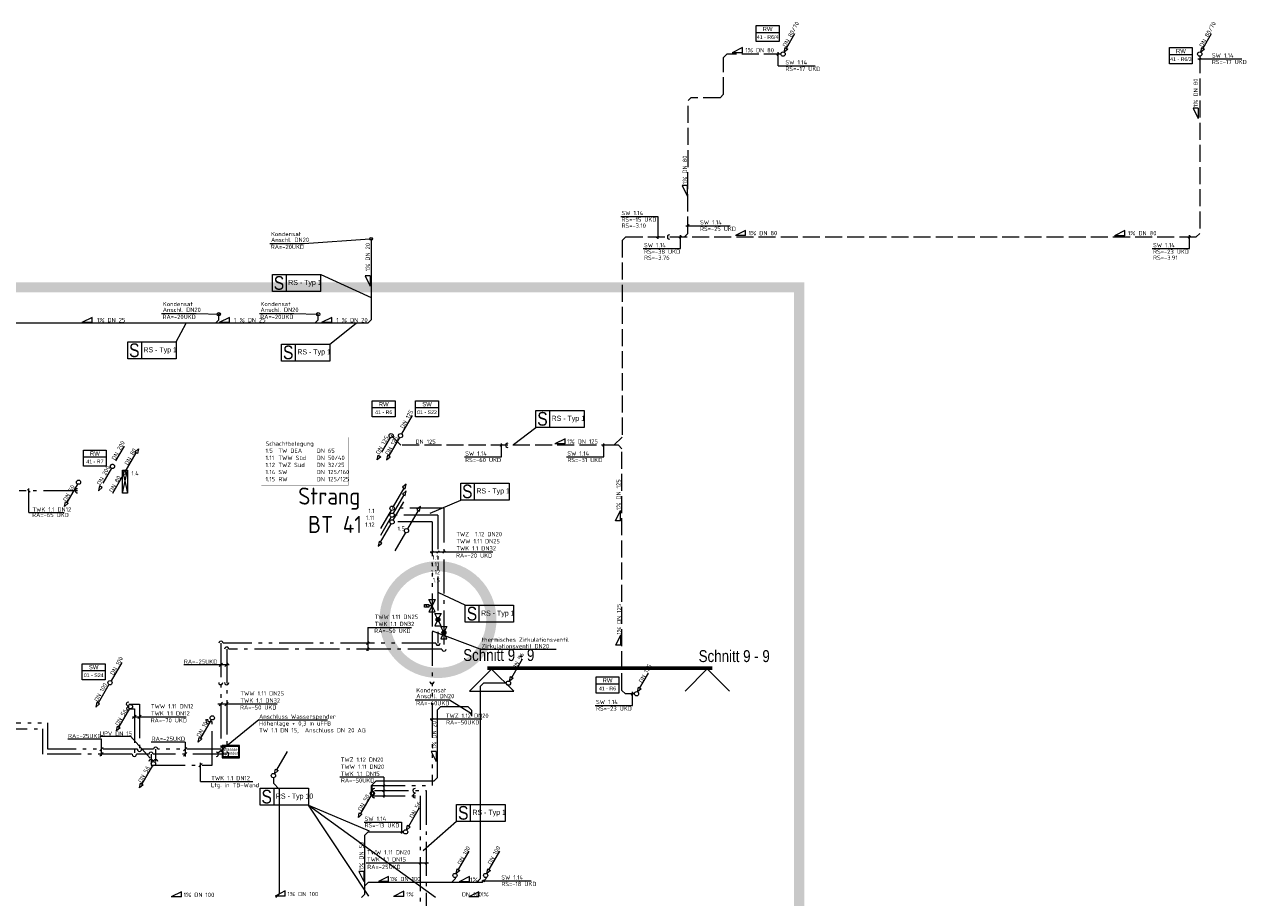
# Model space of a CAD drawing. Header units: metres. Extents: x -5 to 278, y -19 to 180.
# Tile 30 of 59: x 177 to 213, y 26 to 52. Entities that reach past the tile are written whole.
import ezdxf
from ezdxf.enums import TextEntityAlignment as Align

# ---------------------------------------------------------------- set-up
doc = ezdxf.new("R2010")
doc.units = ezdxf.units.M
doc.header["$LTSCALE"] = 0.1
for name, pattern in [('_PGMM_Ge_2Pkt', [16, 10, -2, 0, -2, 0, -2]), ('_PGMM_Ge_3Pkt', [18, 10, -2, 0, -2, 0, -2, 0, -2]), ('_PGMM_Ge_Ku', [6.5, 5, -1.5]), ('_PGMM_Ge_Pkt', [14, 10, -2, 0, -2])]:
    doc.linetypes.add(name, pattern=pattern)
doc.layers.get('0').update_dxf_attribs({"linetype": 'CONTINUOUS', "lineweight": 20})
for name, color, linetype, lineweight in [('A_TWW Bereiter_4', 34, 'CONTINUOUS', 20), ('S_Feuerlöschleitung trocken', 90, '_PGMM_FLT', 20), ('S_Feuerlöschleitung trocken TXT', 52, 'CONTINUOUS', 20), ('S_Kaltwasser', 90, '_PGMM_Ge_Pkt', 20), ('S_Kondensat', 23, 'CONTINUOUS', 20), ('S_Kondensat TXT', 23, 'CONTINUOUS', 20), ('S_Regenwasser', 162, '_PGMM_Ge_Ku', 20), ('S_Regenwasser TXT', 162, 'CONTINUOUS', 20), ('S_Schmutzwasser', 34, 'CONTINUOUS', 20), ('S_Schmutzwasser TXT', 34, 'CONTINUOUS', 20), ('S_Stempel Schott', 125, 'CONTINUOUS', 20), ('S_Symbol Absperrventile', 190, 'CONTINUOUS', 20), ('S_TXT Strang RW', 140, 'CONTINUOUS', 20), ('S_TXT Strang SW', 30, 'CONTINUOUS', 20), ('S_TXT Strangname', 6, 'CONTINUOUS', 20), ('S_TXT_W+K+Z', 125, 'CONTINUOUS', 20), ('S_Warmwasser', 10, '_PGMM_Ge_2Pkt', 20), ('S_Wasserspender', 210, 'CONTINUOUS', 20), ('S_Zirkulation', 21, '_PGMM_Ge_3Pkt', 20)]:
    doc.layers.add(name, color=color, linetype=linetype, lineweight=lineweight)
doc.layers.add('S_Schnittlinien', color=6, linetype='CONTINUOUS', lineweight=20, plot=False)
doc.styles.add('ACS_ISOCT', font='ISOCT')
doc.styles.add('Arial', font='arial.ttf')
doc.styles.add('ARIAL_NARROW', font='ARIALN.TTF')
doc.styles.get("Standard").update_dxf_attribs({"font": 'isocp.shx', "height": 0.001})
doc.styles.add('TGA_E2-02$0$STANDARD', font='isocp3.shx')
doc.linetypes.add('_PGMM_FLT', pattern='A,8,0,["FLT",ACS_ISOCT,S=1,R=0,X=0,Y=-0.5],-3.2', length=11.2)

# ---------------------------------------------------------------- blocks, each defined once
blk = doc.blocks.new('Wasserspender')
at = {"color": 0, "linetype": 'ByBlock'}
for points in [[(0, -0.36), (0.515, -0.36), (0.515, 0), (0, 0)], [(0.031, -0.022), (0.484, -0.022), (0.484, -0.338), (0.031, -0.338)]]:
    blk.add_lwpolyline(points, close=True, dxfattribs=at)
at = {"color": 0, "linetype": 'ByBlock', "insert": (0.038, -0.077), "char_height": 0.085, "attachment_point": 1, "rotation": 360, "line_spacing_factor": 0.78, "style": 'Arial'}
blk.add_mtext('Wasser-\\Pspender', dxfattribs=at)
blk = doc.blocks.new('Feuerlöschschrank')
at = {"color": 0, "linetype": 'ByBlock'}
blk.add_lwpolyline([(0.15, 0), (0, 0), (0, 0.67), (0.15, 0.67)], close=True, dxfattribs=at)
for points in [[(0, 0), (0.15, 0.67)], [(0, 0.67), (0.15, 0)]]:
    blk.add_lwpolyline(points, dxfattribs=at)
blk = doc.blocks.new('Sym_Absperrventile')
at = {"color": 0, "linetype": 'ByBlock', "const_width": 0.1}
blk.add_lwpolyline([(0, -0.522, 1), (0, 0.522, 1), (0, -0.522, -0.209016)], format="xyb", dxfattribs=at)
blk = doc.blocks.new('*U14')
at = {"color": 0, "linetype": 'ByBlock'}
blk.add_line((0, 0), (0, 1.79), dxfattribs=at)
for points in [[(0, 0), (-3.59, 1.79), (-3.59, -1.79), (0, 0)], [(-0.83, 2.45), (-0.83, 4.43), (0.83, 4.43), (0.83, 1.79), (-0.83, 1.79), (-0.83, 2.45), (0.83, 3.77)], [(0, 0), (3.59, 1.79), (3.59, -1.79), (0, 0)]]:
    blk.add_lwpolyline(points, dxfattribs=at)
blk = doc.blocks.new('*U13')
at = {"linetype": 'ByBlock'}
h = blk.add_hatch(color=0, dxfattribs=at)
edge = h.paths.add_edge_path()
edge.add_arc((0, 0), 1.16, 0, 360)
at = {"color": 0, "linetype": 'ByBlock'}
for points in [[(0, 0), (-3.59, 1.79), (-3.59, -1.79), (0, 0)], [(0, 0), (3.59, 1.79), (3.59, -1.79), (0, 0)]]:
    blk.add_lwpolyline(points, dxfattribs=at)
blk.add_circle((0, 0), 1.16, dxfattribs=at)
blk = doc.blocks.new('*U18')
at = {"color": 0, "linetype": 'ByBlock'}
for p, q in [((0.344, 0.595), (0.031, 0.054)), ((0.411, 0.712), (0.305, 0.618)), ((0.305, 0.618), (0.383, 0.573)), ((0.383, 0.573), (0.411, 0.712)), ((-0.031, -0.054), (-0.344, -0.595))]:
    blk.add_line(p, q, dxfattribs=at)
blk.add_circle((0, 0), 0.0625, dxfattribs=at)
blk = doc.blocks.new('*U19')
at = {"color": 0, "linetype": 'ByBlock'}
for p, q in [((0.031, 0.054), (0.344, 0.595)), ((-0.344, -0.595), (-0.031, -0.054)), ((-0.383, -0.573), (-0.411, -0.712)), ((-0.411, -0.712), (-0.305, -0.618)), ((-0.305, -0.618), (-0.383, -0.573))]:
    blk.add_line(p, q, dxfattribs=at)
blk.add_circle((0, 0), 0.0625, dxfattribs=at)
blk = doc.blocks.new('*U26')
at = {"color": 0, "linetype": 'ByBlock'}
blk.add_wipeout([(0, 0), (0.671, 0), (0.671, -0.473), (0, -0.473)], dxfattribs=at)
blk.add_lwpolyline([(0, 0), (0.671, 0), (0.671, -0.473), (0, -0.473)], close=True, dxfattribs=at)
blk.add_lwpolyline([(0, -0.203), (0.671, -0.203)], dxfattribs=at)
blk.add_lwpolyline([(0, -0.203), (0.671, -0.203)], dxfattribs=at)
at = {"color": 0, "linetype": 'ByBlock', "insert": (0.336, -0.102), "char_height": 0.125, "width": 0.20598, "attachment_point": 5, "style": 'ACS_ISOCT'}
blk.add_mtext('{\\fArial|b0|i0|c0|p34;SW}', dxfattribs=at)
at = {"color": 0, "linetype": 'ByBlock', "style": 'Arial'}
blk.add_attdef('STRANG_NR.', text='', height=0.11, dxfattribs=at).set_placement((0.336, -0.338), align=Align.MIDDLE_CENTER)
blk = doc.blocks.new('*U27')
at = {"color": 0, "linetype": 'ByBlock'}
blk.add_wipeout([(0, 0), (0.671, 0), (0.671, -0.473), (0, -0.473)], dxfattribs=at)
blk.add_lwpolyline([(0, 0), (0.671, 0), (0.671, -0.473), (0, -0.473)], close=True, dxfattribs=at)
blk.add_lwpolyline([(0, -0.203), (0.671, -0.203)], dxfattribs=at)
blk.add_lwpolyline([(0, -0.203), (0.671, -0.203)], dxfattribs=at)
at = {"color": 0, "linetype": 'ByBlock', "insert": (0.336, -0.102), "char_height": 0.125, "width": 0.20598, "attachment_point": 5, "style": 'ACS_ISOCT'}
blk.add_mtext('{\\fArial|b0|i0|c0|p34;RW}', dxfattribs=at)
at = {"color": 0, "linetype": 'ByBlock', "style": 'Arial'}
blk.add_attdef('STRANG_NR.', text='', height=0.11, dxfattribs=at).set_placement((0.336, -0.338), align=Align.MIDDLE_CENTER)

msp = doc.modelspace()

# ---------------------------------------------------------------- linework, layer by layer
at = {"layer": 'S_Feuerlöschleitung trocken', "linetype": 'Continuous', "ltscale": 2}
for p, q in [((180.355, 39.269), (180.461, 39.364)), ((180.461, 39.364), (180.433, 39.224)), ((180.433, 39.224), (180.355, 39.269))]:
    msp.add_line(p, q, dxfattribs=at)
at = {"layer": 'S_Feuerlöschleitung trocken', "linetype": '_PGMM_FLT', "ltscale": 2}
for p, q in [((180.072, 38.69), (180.394, 39.247)), ((179.705, 38.059), (180.026, 38.614))]:
    msp.add_line(p, q, dxfattribs=at)
at = {"layer": 'S_Feuerlöschleitung trocken', "linetype": 'Continuous'}
msp.add_circle((180.05, 38.651), 0.0445, dxfattribs=at)
at = {"layer": 'S_Kaltwasser'}
for p, q in [((178.669, 38.131), (176.957, 38.131)), ((189.425, 37.619), (187.903, 37.619)), ((189.425, 37.619), (189.425, 33.486)), ((183.052, 33.486), (183.052, 30.462)), ((189.362, 33.486), (183.115, 33.486)), ((180.175, 31.739), (180.341, 31.739)), ((180.341, 31.739), (180.341, 30.4)), ((156.695, 31.145), (177.65, 31.145)), ((177.65, 30.4), (177.65, 31.145)), ((182.622, 31.354), (182.508, 31.354)), ((182.622, 30.081), (182.622, 31.354)), ((180.278, 30.4), (177.65, 30.4)), ((180.767, 30.4), (180.403, 30.4)), ((180.829, 30.4), (180.829, 30.081)), ((180.829, 30.081), (182.622, 30.081)), ((183.052, 30.4), (180.892, 30.4)), ((187.386, 29.335), (188.9, 29.335)), ((188.9, 29.335), (188.9, 24.225))]:
    msp.add_line(p, q, dxfattribs=at)
at = {"layer": 'S_Kaltwasser', "linetype": 'Continuous'}
for centre, major_axis in [((178.669, 38.131), (-0.0625, 0)), ((183.052, 33.486), (0, 0.0625)), ((189.425, 33.486), (0, -0.0625)), ((183.052, 32.504), (0, -0.0625)), ((182.508, 31.354), (-0.0625, 0)), ((180.829, 30.4), (0, 0.0625)), ((182.75, 30.4), (0.0625, 0)), ((183.052, 30.4), (0.0625, 0)), ((180.341, 30.4), (0, -0.0625)), ((180.829, 30.187), (0, 0.0625)), ((187.386, 29.335), (-0.0625, 0)), ((188.578, 29.335), (-0.0625, 0))]:
    msp.add_ellipse(centre, major_axis=major_axis, ratio=1, start_param=4.708766, end_param=7.866194, dxfattribs=at)
at = {"layer": 'S_Kaltwasser', "linetype": 'Continuous', "extrusion": (0, 0, -1)}
msp.add_ellipse((180.182, 31.739), major_axis=(0.0442, 0.0442), ratio=1, start_param=2.352572, end_param=5.509999, dxfattribs=at)
at = {"layer": 'S_Kondensat'}
for p, q in [((187.291, 45.527), (187.291, 43.148, -0.193)), ((182.817, 43.148), (182.817, 43.312)), ((185.735, 43.149, -0.119), (185.735, 43.312)), ((187.191, 43.048, -0.193), (176.823, 43.048, -0.002)), ((182.717, 43.048), (182.817, 43.148)), ((185.635, 43.049, -0.119), (185.735, 43.149, -0.119)), ((187.191, 43.048, -0.193), (187.291, 43.148, -0.193)), ((189.327, 31.797), (189.227, 31.697)), ((189.227, 31.697), (189.227, 29.709)), ((190.138, 31.797), (189.327, 31.797)), ((190.138, 31.797), (190.238, 31.697)), ((190.238, 31.697), (190.238, 31.523)), ((189.127, 29.609), (189.227, 29.709)), ((187.423, 29.609), (187.323, 29.509)), ((187.323, 29.322), (187.323, 29.509)), ((189.127, 29.609), (187.423, 29.609))]:
    msp.add_line(p, q, dxfattribs=at)
for centre, radius in [((187.291, 45.527), 0.04), ((182.817, 43.312), 0.05), ((185.735, 43.312), 0.05)]:
    msp.add_circle(centre, radius, dxfattribs=at)
at = {"layer": 'S_Kondensat TXT'}
for p, q in [((185.327, 45.388), (187.251, 45.527)), ((184.318, 45.388), (185.327, 45.388)), ((187.263, 44.436), (187.113, 44.436)), ((187.113, 44.436), (187.263, 44.136)), ((187.263, 44.436), (187.263, 44.136)), ((181.141, 43.335), (182.15, 43.335)), ((182.15, 43.335), (182.867, 43.312)), ((184.009, 43.335), (185.018, 43.335)), ((185.018, 43.335), (185.735, 43.312)), ((179.103, 43.218, -0.038), (178.803, 43.068, -0.038)), ((179.103, 43.068, -0.038), (178.803, 43.068, -0.038)), ((179.103, 43.068, -0.038), (179.103, 43.218, -0.038)), ((183.13, 43.218, -0.117), (182.83, 43.068, -0.117)), ((183.13, 43.068, -0.117), (182.83, 43.068, -0.117)), ((183.13, 43.068, -0.117), (183.13, 43.218, -0.117)), ((186.131, 43.218, -0.168), (185.831, 43.068, -0.168)), ((186.131, 43.068, -0.168), (185.831, 43.068, -0.168)), ((186.131, 43.068, -0.168), (186.131, 43.218, -0.168)), ((188.58, 32), (189.589, 32)), ((189.589, 32), (190.238, 31.597)), ((189.197, 30.487), (189.047, 30.487)), ((189.047, 30.487), (189.197, 30.187)), ((189.197, 30.487), (189.197, 30.187))]:
    msp.add_line(p, q, dxfattribs=at)
at = {"layer": 'S_Regenwasser'}
for p, q in [((199.476, 51.116), (199.789, 51.657)), ((211.704, 51.116), (212.016, 51.657)), ((197.629, 50.845), (197.729, 50.945)), ((197.629, 49.766), (197.629, 50.845)), ((199.315, 50.945), (197.729, 50.945)), ((199.409, 50.999), (199.437, 51.139)), ((199.515, 51.094), (199.409, 50.999)), ((199.437, 51.139), (199.515, 51.094)), ((211.605, 50.882), (211.605, 45.685)), ((211.636, 50.999), (211.665, 51.139)), ((211.743, 51.094), (211.636, 50.999)), ((211.665, 51.139), (211.743, 51.094)), ((197.629, 49.766), (197.529, 49.666)), ((196.585, 45.681), (196.589, 49.581)), ((196.674, 49.666), (196.589, 49.581)), ((197.529, 49.666), (196.674, 49.666)), ((194.758, 45.581), (194.657, 45.479)), ((194.657, 45.479), (194.657, 39.71)), ((194.758, 45.581), (211.501, 45.581)), ((196.585, 45.681), (196.485, 45.581)), ((211.605, 45.685), (211.501, 45.581)), ((187.875, 39.75), (188.158, 39.467)), ((180.041, 39.443), (179.728, 38.902)), ((187.845, 39.696), (187.533, 39.155)), ((194.55, 39.467), (188.158, 39.467)), ((194.414, 39.467), (194.657, 39.71)), ((194.55, 39.467), (194.65, 39.367)), ((194.65, 32.277), (194.65, 39.367)), ((187.465, 39.038), (187.494, 39.177)), ((187.572, 39.132), (187.465, 39.038)), ((187.494, 39.177), (187.572, 39.132)), ((179.666, 38.794), (179.353, 38.252)), ((179.314, 38.275), (179.286, 38.136)), ((179.286, 38.136), (179.392, 38.23)), ((179.392, 38.23), (179.314, 38.275)), ((195.174, 32.348), (195.487, 32.889)), ((194.65, 32.277), (194.75, 32.177)), ((195.107, 32.231), (195.136, 32.37)), ((195.213, 32.325), (195.107, 32.231)), ((195.136, 32.37), (195.213, 32.325)), ((195.013, 32.177), (194.75, 32.177))]:
    msp.add_line(p, q, dxfattribs=at)
msp.add_circle((179.697, 38.848), 0.0625, dxfattribs=at)
at = {"layer": 'S_Regenwasser', "linetype": 'Continuous'}
for centre, major_axis, start_param, end_param in [((199.378, 50.945), (0, 0.0625), -1.570796, 4.712389), ((211.605, 50.945), (0, 0.0625), -1.570796, 4.712389), ((196.044, 45.581), (-0.0625, 0), 4.708766, 7.866194), ((187.876, 39.75), (0, 0.0625), -1.570796, 4.712389), ((191.297, 39.467), (-0.0625, 0), 4.708766, 7.866194), ((195.076, 32.177), (0, 0.0625), -1.570796, 4.712389)]:
    msp.add_ellipse(centre, major_axis=major_axis, ratio=1, start_param=start_param, end_param=end_param, dxfattribs=at)
at = {"layer": 'S_Regenwasser TXT'}
for p, q in [((198.182, 51.137), (197.882, 50.987)), ((198.182, 50.987), (197.882, 50.987)), ((198.182, 50.987), (198.182, 51.137)), ((199.198, 50.913), (199.26, 50.975)), ((199.23, 50.605), (199.23, 50.999)), ((211.574, 50.775), (211.636, 50.837)), ((199.23, 50.605), (200.318, 50.605)), ((211.546, 50.806), (212.84, 50.806)), ((211.559, 49.356), (211.409, 49.356)), ((211.409, 49.356), (211.559, 49.056)), ((211.559, 49.356), (211.559, 49.056)), ((196.567, 47.088), (196.417, 47.088)), ((196.417, 47.088), (196.567, 46.788)), ((196.567, 47.088), (196.567, 46.788)), ((194.613, 46.185), (195.701, 46.185)), ((195.701, 46.185), (195.701, 45.529)), ((196.527, 45.91), (197.821, 45.91)), ((196.554, 45.879), (196.617, 45.942)), ((195.67, 45.549), (195.733, 45.612)), ((196.331, 45.549), (196.394, 45.612)), ((196.363, 45.241), (196.363, 45.635)), ((198.278, 45.769), (197.978, 45.619)), ((198.278, 45.619), (197.978, 45.619)), ((198.278, 45.619), (198.278, 45.769)), ((209.407, 45.768), (209.107, 45.618)), ((209.407, 45.618), (209.107, 45.618)), ((209.407, 45.618), (209.407, 45.768)), ((211.269, 45.549), (211.331, 45.612)), ((211.301, 45.241), (211.301, 45.635)), ((195.275, 45.241), (196.363, 45.241)), ((210.212, 45.241), (211.301, 45.241)), ((191.082, 39.436), (191.145, 39.498)), ((191.114, 39.128), (191.114, 39.522)), ((192.979, 39.657), (192.679, 39.507)), ((192.979, 39.507), (192.679, 39.507)), ((192.979, 39.507), (192.979, 39.657)), ((194.084, 39.436), (194.146, 39.498)), ((194.114, 39.128), (194.114, 39.522)), ((190.026, 39.128), (191.114, 39.128)), ((193.025, 39.128), (194.114, 39.128)), ((194.455, 37.253), (194.605, 37.553)), ((194.605, 37.253), (194.455, 37.253)), ((194.605, 37.253), (194.605, 37.553)), ((194.468, 33.602), (194.618, 33.902)), ((194.618, 33.602), (194.618, 33.902)), ((194.618, 33.602), (194.468, 33.602)), ((194.923, 32.145), (194.985, 32.207)), ((194.955, 31.837), (194.955, 32.231)), ((193.866, 31.837), (194.955, 31.837))]:
    msp.add_line(p, q, dxfattribs=at)
at = {"layer": 'S_Schmutzwasser'}
for p, q in [((188.493, 40.345), (188.181, 39.804)), ((188.118, 39.696), (187.806, 39.155)), ((187.767, 39.177), (187.738, 39.038)), ((187.738, 39.038), (187.845, 39.132)), ((187.845, 39.132), (187.767, 39.177)), ((178.669, 38.331), (178.357, 37.79)), ((178.29, 37.673), (178.318, 37.812)), ((178.396, 37.767), (178.29, 37.673)), ((178.318, 37.812), (178.396, 37.767)), ((179.969, 33.095), (179.656, 32.554)), ((191.416, 32.659), (191.729, 33.2)), ((191.349, 32.542), (191.377, 32.681)), ((191.455, 32.636), (191.349, 32.542)), ((191.377, 32.681), (191.455, 32.636)), ((179.594, 32.446), (179.281, 31.905)), ((190.488, 32.388), (190.588, 32.488)), ((190.488, 32.388), (190.488, 26.743)), ((191.255, 32.488), (190.588, 32.488)), ((179.242, 31.927), (179.214, 31.788)), ((179.214, 31.788), (179.32, 31.882)), ((179.32, 31.882), (179.242, 31.927)), ((180.194, 31.746), (179.881, 31.205)), ((179.814, 31.088), (179.842, 31.227)), ((179.92, 31.182), (179.814, 31.088)), ((179.842, 31.227), (179.92, 31.182)), ((182.594, 31.416), (182.281, 30.875)), ((182.214, 30.758), (182.242, 30.897)), ((182.32, 30.852), (182.214, 30.758)), ((182.242, 30.897), (182.32, 30.852)), ((184.521, 29.946), (184.833, 30.487)), ((180.869, 30.071), (180.556, 29.53)), ((184.421, 29.713), (184.421, 29.55)), ((184.453, 29.829), (184.482, 29.969)), ((184.56, 29.924), (184.453, 29.829)), ((184.482, 29.969), (184.56, 29.924)), ((180.489, 29.413), (180.517, 29.552)), ((180.595, 29.507), (180.489, 29.413)), ((180.517, 29.552), (180.595, 29.507)), ((184.421, 29.55), (184.59, 29.381)), ((184.59, 29.381), (184.59, 26.297)), ((187.292, 29.206), (186.98, 28.665)), ((186.913, 28.548), (186.941, 28.687)), ((187.019, 28.642), (186.913, 28.548)), ((186.941, 28.687), (187.019, 28.642)), ((188.399, 28.296), (188.711, 28.837)), ((188.331, 28.179), (188.36, 28.319)), ((188.438, 28.274), (188.331, 28.179)), ((188.36, 28.319), (188.438, 28.274)), ((187.106, 28.025), (187.206, 28.125)), ((187.106, 26.295), (187.106, 28.025)), ((187.206, 28.125), (188.238, 28.125)), ((189.849, 27.016), (190.161, 27.557)), ((190.749, 27.016), (191.061, 27.557)), ((189.781, 26.899), (189.81, 27.039)), ((189.888, 26.994), (189.781, 26.899)), ((189.81, 27.039), (189.888, 26.994)), ((190.681, 26.899), (190.71, 27.039)), ((190.788, 26.994), (190.681, 26.899)), ((190.71, 27.039), (190.788, 26.994)), ((187.106, 26.543), (187.206, 26.643)), ((190.55, 26.643), (187.206, 26.643)), ((189.65, 26.643), (189.75, 26.743)), ((189.75, 26.782), (189.75, 26.743)), ((190.388, 26.643), (190.488, 26.743)), ((190.55, 26.643), (190.65, 26.743)), ((190.65, 26.782), (190.65, 26.743)), ((184.49, 26.197), (184.59, 26.297)), ((187.006, 26.195), (187.106, 26.295))]:
    msp.add_line(p, q, dxfattribs=at)
at = {"layer": 'S_Schmutzwasser', "linetype": 'Continuous'}
for centre in [(188.15, 39.75), (178.701, 38.385), (179.625, 32.5), (191.318, 32.488), (180.225, 31.8), (182.625, 31.47), (180.9, 30.125), (184.422, 29.775), (187.324, 29.26), (188.3, 28.125), (189.75, 26.845), (190.65, 26.845)]:
    msp.add_ellipse(centre, major_axis=(0, 0.0625), ratio=1, start_param=-1.570796, end_param=4.712389, dxfattribs=at)
at = {"layer": 'S_Schmutzwasser TXT'}
for p, q in [((187.079, 28.412, 0.015), (188.179, 28.412, 0.015)), ((188.179, 28.412, 0.015), (188.179, 28.081, 0.015)), ((188.147, 28.094, 0.015), (188.21, 28.156, 0.015)), ((187.077, 26.965), (186.927, 26.965)), ((186.927, 26.965), (187.077, 26.665)), ((187.077, 26.965), (187.077, 26.665)), ((187.8, 26.819), (187.5, 26.669)), ((187.8, 26.669), (187.5, 26.669)), ((187.8, 26.669), (187.8, 26.819)), ((190.173, 26.811), (189.873, 26.661)), ((190.173, 26.661), (189.873, 26.661)), ((190.173, 26.661), (190.173, 26.811)), ((190.535, 26.69, 0.015), (191.986, 26.69, 0.015)), ((190.628, 26.658), (190.566, 26.72)), ((181.723, 26.367), (181.423, 26.217)), ((181.723, 26.217), (181.423, 26.217)), ((181.723, 26.217), (181.723, 26.367)), ((184.77, 26.391), (184.47, 26.241)), ((184.77, 26.241), (184.47, 26.241)), ((184.77, 26.241), (184.77, 26.391)), ((188.248, 26.381), (187.948, 26.231)), ((188.248, 26.231), (187.948, 26.231)), ((188.248, 26.231), (188.248, 26.381)), ((190.451, 26.367), (190.151, 26.217)), ((190.451, 26.217), (190.151, 26.217)), ((190.451, 26.217), (190.451, 26.367))]:
    msp.add_line(p, q, dxfattribs=at)
at = {"layer": 'S_Schnittlinien'}
for p, q in [((190.825, 32.901), (190.174, 32.255)), ((190.825, 32.901), (191.476, 32.255)), ((197.15, 32.904), (196.499, 32.257)), ((197.15, 32.904), (197.8, 32.257)), ((190.174, 32.255), (191.476, 32.255))]:
    msp.add_line(p, q, dxfattribs=at)
at = {"layer": 'S_Schnittlinien', "const_width": 0.1}
msp.add_lwpolyline([(190.699, 32.929), (197.3, 32.929)], dxfattribs=at)
at = {"layer": 'S_Schnittlinien'}
for points in [[(190.825, 32.901), (190.174, 32.255), (191.476, 32.255), (190.825, 32.901)], [(197.15, 32.904), (196.499, 32.257), (197.8, 32.257), (197.15, 32.904)]]:
    msp.add_solid(points, dxfattribs=at)
at = {"layer": 'S_Stempel Schott'}
for p, q in [((184.391, 44.476), (185.811, 44.476)), ((184.391, 43.976), (184.391, 44.476)), ((184.791, 44.476), (184.791, 43.976)), ((185.811, 44.476), (187.291, 43.8)), ((185.811, 43.976), (185.811, 44.476)), ((185.811, 43.976), (184.391, 43.976)), ((181.565, 42.501), (181.865, 43.048, -0.095)), ((186.081, 42.439), (186.85, 43.048, -0.187)), ((180.145, 42.501), (181.565, 42.501)), ((180.145, 42.001), (180.145, 42.501)), ((180.545, 42.501), (180.545, 42.001)), ((181.565, 42.501), (181.565, 42.001)), ((184.661, 42.439), (186.081, 42.439)), ((184.661, 41.939), (184.661, 42.439)), ((185.061, 42.439), (185.061, 41.939)), ((186.081, 42.439), (186.081, 41.939)), ((181.565, 42.001), (180.145, 42.001)), ((186.081, 41.939), (184.661, 41.939)), ((192.522, 40.49), (192.522, 39.99)), ((191.464, 39.495), (192.122, 39.99)), ((190.316, 38.361), (190.316, 37.861)), ((189.025, 37.478), (189.916, 37.861)), ((190.052, 34.773), (189.275, 35.14)), ((190.452, 34.773), (190.452, 34.273)), ((184.429, 29.404), (184.429, 28.904)), ((185.449, 28.906), (187.232, 28.156)), ((185.449, 28.904), (189.178, 26.213)), ((187.225, 26.235), (185.449, 28.904)), ((189.798, 28.929), (191.218, 28.929)), ((189.798, 28.429), (189.798, 28.929)), ((190.198, 28.929), (190.198, 28.429)), ((191.218, 28.929), (191.218, 28.429)), ((189.798, 28.429), (188.82, 27.571)), ((191.218, 28.429), (189.798, 28.429))]:
    msp.add_line(p, q, dxfattribs=at)
for points in [[(192.122, 40.49), (193.541, 40.49), (193.541, 39.99), (192.122, 39.99)], [(189.916, 38.361), (191.335, 38.361), (191.335, 37.861), (189.916, 37.861)], [(190.052, 34.773), (191.471, 34.773), (191.471, 34.273), (190.052, 34.273)], [(184.029, 29.404), (185.449, 29.404), (185.449, 28.904), (184.029, 28.904)]]:
    msp.add_lwpolyline(points, close=True, dxfattribs=at)
at = {"layer": 'S_TXT_W+K+Z'}
for p, q in [((177.286, 38.091), (177.207, 38.171)), ((177.247, 37.5), (177.247, 38.195)), ((177.247, 37.5), (178.281, 37.5)), ((189.024, 36.337), (190.86, 36.337)), ((189.038, 36.302), (189.107, 36.371)), ((189.214, 36.302), (189.284, 36.371)), ((189.389, 36.303), (189.459, 36.373)), ((187.19, 34.124), (188.472, 34.124)), ((187.19, 34.124), (187.19, 33.433)), ((190.488, 33.482), (189.088, 34.012)), ((187.15, 33.621), (187.23, 33.7)), ((187.15, 33.446), (187.23, 33.525)), ((190.488, 33.482), (192.72, 33.482)), ((183.125, 33.027), (181.792, 33.027)), ((182.827, 32.976), (182.928, 33.077)), ((182.994, 32.976), (183.095, 33.077)), ((182.785, 31.878), (184.534, 31.878)), ((182.827, 31.827), (182.928, 31.928)), ((182.994, 31.827), (183.095, 31.928)), ((180.285, 31.499), (181.864, 31.499)), ((180.29, 31.45), (180.391, 31.551)), ((180.44, 31.45), (180.541, 31.551)), ((183.996, 31.415), (182.781, 30.42)), ((183.996, 31.415), (186.005, 31.415)), ((190.533, 31.432), (189.02, 31.432)), ((189.044, 31.4), (189.106, 31.462)), ((179.376, 30.847), (178.383, 30.847)), ((179.33, 30.931), (180.225, 30.931)), ((179.376, 30.351), (179.376, 30.847)), ((180.225, 30.931), (180.803, 30.283)), ((179.325, 30.499), (179.426, 30.6)), ((179.325, 30.349), (179.426, 30.45)), ((181.829, 30.761), (180.836, 30.761)), ((181.778, 30.499), (181.879, 30.6)), ((181.778, 30.349), (181.879, 30.45)), ((181.829, 30.761), (181.829, 30.336)), ((182.23, 30.031), (182.331, 30.132)), ((182.28, 29.598), (182.28, 30.154)), ((187.66, 29.727), (186.371, 29.727)), ((187.66, 29.727), (187.66, 29.135)), ((182.28, 29.598), (183.813, 29.598)), ((187.629, 29.454), (187.691, 29.516)), ((187.629, 29.304), (187.691, 29.366)), ((187.629, 29.154), (187.691, 29.216)), ((188.968, 27.21), (187.141, 27.21)), ((188.694, 27.178), (188.756, 27.24)), ((188.87, 27.178), (188.932, 27.24))]:
    msp.add_line(p, q, dxfattribs=at)
at = {"layer": 'S_Warmwasser'}
for p, q in [((189.25, 37.418), (187.903, 37.418)), ((189.25, 37.418), (189.25, 34.148)), ((182.877, 33.661), (182.877, 30.612)), ((189.187, 33.661), (182.946, 33.66)), ((180.175, 31.876), (180.491, 31.876)), ((180.491, 31.876), (180.491, 30.55)), ((165.212, 31.32), (177.8, 31.32)), ((177.8, 30.55), (177.8, 31.32)), ((180.428, 30.55), (177.8, 30.55)), ((180.904, 30.55), (180.553, 30.55)), ((180.966, 30.187), (180.966, 30.55)), ((182.877, 30.55), (181.029, 30.55)), ((187.286, 29.185), (188.725, 29.185)), ((188.725, 29.185), (188.725, 24.362))]:
    msp.add_line(p, q, dxfattribs=at)
at = {"layer": 'S_Warmwasser', "linetype": 'Continuous'}
msp.add_line((189.25, 33.998), (189.25, 33.661), dxfattribs=at)
for centre, major_axis in [((182.884, 33.661), (0, 0.0625)), ((189.25, 33.661), (0, -0.0625)), ((182.877, 32.504), (0, -0.0625)), ((180.491, 30.55), (0, -0.0625)), ((180.966, 30.55), (0, 0.0625)), ((182.877, 30.55), (0.0625, 0)), ((180.966, 30.187), (0, 0.0625)), ((187.386, 29.185), (-0.0625, 0)), ((188.578, 29.185), (-0.0625, 0))]:
    msp.add_ellipse(centre, major_axis=major_axis, ratio=1, start_param=4.708766, end_param=7.866194, dxfattribs=at)
at = {"layer": 'S_Warmwasser', "linetype": 'Continuous', "extrusion": (0, 0, -1)}
msp.add_ellipse((180.174, 31.876), major_axis=(0.0442, 0.0442), ratio=1, start_param=2.352572, end_param=5.509999, dxfattribs=at)
at = {"layer": 'S_Zirkulation'}
for p, q in [((189.075, 37.218), (187.903, 37.218)), ((189.075, 37.218), (189.075, 34.148)), ((189.075, 33.998), (189.075, 29.485)), ((187.286, 29.485), (189.075, 29.485)), ((187.286, 29.485), (187.286, 29.185))]:
    msp.add_line(p, q, dxfattribs=at)
at = {"layer": 'S_Zirkulation', "linetype": 'Continuous'}
msp.add_ellipse((189.075, 32.534), major_axis=(0, -0.0625), ratio=1, start_param=4.708766, end_param=7.866194, dxfattribs=at)

# ---------------------------------------------------------------- block references
at = {"layer": 'S_Feuerlöschleitung trocken', "linetype": 'Continuous'}
msp.add_blockref('Feuerlöschschrank', (179.99, 38.066), dxfattribs=at)
at = {"layer": 'S_Kaltwasser', "linetype": 'Continuous', "ltscale": 10}
for p in [(187.903, 37.619), (188.326, 36.963)]:
    msp.add_blockref('*U18', p, dxfattribs=at)
at = {"layer": 'S_Kaltwasser', "linetype": 'Continuous', "xscale": 0.0500000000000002, "yscale": 0.0500000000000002, "zscale": 0.0500000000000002, "rotation": 90}
msp.add_blockref('*U13', (189.425, 33.97), dxfattribs=at)
at = {"layer": 'S_Symbol Absperrventile', "xscale": 3, "yscale": 3, "zscale": 3}
msp.add_blockref('Sym_Absperrventile', (189.25, 34.354), dxfattribs=at)
at = {"layer": 'S_Warmwasser', "linetype": 'Continuous', "ltscale": 10}
msp.add_blockref('*U18', (187.903, 37.418), dxfattribs=at)
at = {"layer": 'S_Warmwasser', "linetype": 'Continuous', "xscale": 0.0500000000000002, "yscale": 0.0500000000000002, "zscale": 0.0500000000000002, "rotation": 90}
msp.add_blockref('*U13', (189.25, 34.354), dxfattribs=at)
at = {"layer": 'S_Wasserspender'}
msp.add_blockref('Wasserspender', (182.915, 30.661), dxfattribs=at)
at = {"layer": 'S_Zirkulation', "linetype": 'Continuous', "ltscale": 10}
msp.add_blockref('*U19', (187.903, 37.218), dxfattribs=at)
at = {"layer": 'S_Zirkulation', "linetype": 'Continuous', "xscale": 0.05000000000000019, "yscale": 0.05000000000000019, "zscale": 0.05000000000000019, "rotation": 90}
msp.add_blockref('*U14', (189.075, 34.759), dxfattribs=at)

# ---------------------------------------------------------------- texts
at = {"layer": 'S_Feuerlöschleitung trocken TXT', "lineweight": 30}
for p in [(180.152, 38.873), (179.701, 38.07)]:
    msp.add_text('DN 80', height=0.125, rotation=61.3658, dxfattribs=at).set_placement(p)
at = {"layer": 'S_Feuerlöschleitung trocken TXT'}
msp.add_text('1.4', height=0.125, dxfattribs=at).set_placement((180.468, 38.583), align=Align.RIGHT)
at = {"layer": 'S_Kondensat TXT'}
for s, p in [('Anschl. DN20', (184.35, 45.434)), ('Kondensat', (184.35, 45.604)), ('RA=-20UKD', (184.345, 45.226)), ('Kondensat', (181.173, 43.551)), ('Kondensat', (184.041, 43.551)), ('Anschl. DN20', (181.173, 43.381)), ('RA=-20UKD', (181.168, 43.173)), ('Anschl. DN20', (184.041, 43.381)), ('RA=-20UKD', (184.036, 43.173)), ('1%%% DN 25', (179.24, 43.078, -0.038)), ('1 %%% DN 25', (183.268, 43.078, -0.117)), ('1 %%% DN 20', (186.268, 43.078, -0.168)), ('Kondensat', (188.613, 32.216)), ('Anschl. DN20', (188.613, 32.046)), ('RA=-60UKD', (188.607, 31.838))]:
    msp.add_text(s, height=0.125, dxfattribs=at).set_placement(p)
for p in [(187.252, 44.573), (189.199, 30.55)]:
    msp.add_text('1%%% DN 20', height=0.125, rotation=90, dxfattribs=at).set_placement(p)
at = {"layer": 'S_Regenwasser TXT', "lineweight": 30}
for s, rotation, p in [('DN 80/70', 61.3658, (199.464, 51.138)), ('DN 80/70', 61.3658, (211.694, 51.137)), ('1%%% DN 80', 90, (211.548, 49.389)), ('1%%% DN 80', 90, (196.557, 47.128)), ('DN 125', 61.3658, (187.526, 39.184)), ('1%%% DN 125', 90, (194.611, 37.563)), ('1%%% DN 125', 90, (194.624, 33.913)), ('DN 125', 61.3658, (195.242, 32.483))]:
    msp.add_text(s, height=0.125, rotation=rotation, dxfattribs=at).set_placement(p)
for s, p in [('1%%% DN 80', (198.269, 50.998)), ('SW 1.14', (211.96, 50.843, 0.015)), ('SW 1.14', (199.447, 50.642, 0.015)), ('RS=-17 UKD', (199.447, 50.45, 0.015)), ('RS=-17 UKD', (211.96, 50.652, 0.015)), ('SW 1.14', (194.635, 46.221, 0.015)), ('RS=-15 UKD', (194.635, 46.03, 0.015)), ('RS=-3.10', (194.636, 45.851, 0.015)), ('SW 1.14', (196.941, 45.947, 0.015)), ('RS=-25 UKD', (196.941, 45.756, 0.015)), ('1%%% DN 80', (198.366, 45.63)), ('1%%% DN 80', (209.494, 45.628)), ('SW 1.14', (195.297, 45.278, 0.015)), ('RS=-38 UKD', (195.297, 45.087, 0.015)), ('SW 1.14', (210.235, 45.278, 0.015)), ('RS=-23 UKD', (210.235, 45.087, 0.015)), ('RS=-3.76', (195.298, 44.908, 0.015)), ('RS=-3.91', (210.236, 44.91, 0.015)), ('    DN 125', (188.237, 39.51)), ('1%%% DN 125', (193.037, 39.517)), ('SW 1.14', (190.048, 39.164, 0.015)), ('RS=-60 UKD', (190.048, 38.973, 0.015)), ('SW 1.14', (193.048, 39.165, 0.015)), ('RS=-31 UKD', (193.048, 38.973, 0.015)), ('SW 1.14', (193.888, 31.874, 0.015)), ('RS=-23 UKD', (193.888, 31.682, 0.015))]:
    msp.add_text(s, height=0.125, dxfattribs=at).set_placement(p)
at = {"layer": 'S_Regenwasser TXT'}
for p in [(179.774, 39.018), (179.342, 38.287)]:
    msp.add_text('DN 200', height=0.125, rotation=61.3658, dxfattribs=at).set_placement(p)
at = {"layer": 'S_Schmutzwasser TXT'}
for s, rotation, p in [('DN 125', 61.3658, (188.245, 39.944)), ('DN 125', 61.3658, (187.803, 39.17)), ('DN 50', 61.3658, (178.349, 37.803)), ('DN 56', 61.3658, (191.53, 32.874)), ('DN 100', 61.3658, (179.731, 32.71)), ('DN 100', 61.3658, (179.268, 31.931)), ('DN 56', 61.3658, (179.88, 31.225)), ('DN 100', 61.3658, (182.266, 30.888)), ('DN 56', 61.3658, (180.551, 29.553)), ('DN 50', 61.3658, (186.999, 28.721)), ('DN 56', 61.3658, (188.512, 28.511)), ('1%%% DN 56', 90, (187.066, 26.998)), ('DN 100', 61.3658, (189.922, 27.145)), ('DN 100', 61.3658, (190.809, 27.15))]:
    msp.add_text(s, height=0.125, rotation=rotation, dxfattribs=at).set_placement(p)
for s, p in [('SW 1.14', (187.095, 28.447, 0.015)), ('RS=-13 UKD', (187.095, 28.256, 0.015)), ('SW 1.14', (191.11, 26.725, 0.015)), ('1%%% DN 100', (187.833, 26.68)), ('1%%%', (190.197, 26.662)), ('RS=-18 UKD', (191.11, 26.534, 0.015)), ('1%%% DN 100', (181.786, 26.215)), ('1%%% DN 100', (184.833, 26.239)), ('1%%%                DN 100', (188.311, 26.229)), ('1%%%', (190.514, 26.228))]:
    msp.add_text(s, height=0.125, dxfattribs=at).set_placement(p)
at = {"layer": 'S_Schnittlinien', "style": 'Arial', "width": 0.8}
for p in [(189.991, 33.138), (196.9, 33.107)]:
    msp.add_text('Schnitt 9 - 9', height=0.35, dxfattribs=at).set_placement(p)
at = {"layer": 'S_Stempel Schott', "style": 'ARIAL_NARROW'}
for s, height, p in [('S', 0.4, (184.432, 44.03)), ('RS - Typ 1', 0.15, (184.854, 44.17)), ('S', 0.4, (180.186, 42.055)), ('RS - Typ 1', 0.15, (180.607, 42.196)), ('S', 0.4, (184.702, 41.993)), ('RS - Typ 1', 0.15, (185.124, 42.134)), ('S', 0.4, (192.163, 40.044)), ('RS - Typ 1', 0.15, (192.584, 40.184)), ('S', 0.4, (189.957, 37.915)), ('RS - Typ 1', 0.15, (190.378, 38.055)), ('S', 0.4, (190.093, 34.327)), ('RS - Typ 1', 0.15, (190.514, 34.467)), ('S', 0.4, (184.07, 28.958)), ('RS - Typ 10', 0.15, (184.492, 29.099)), ('S', 0.4, (189.839, 28.483)), ('RS - Typ 1', 0.15, (190.261, 28.623))]:
    msp.add_text(s, height=height, dxfattribs=at).set_placement(p)
at = {"layer": 'S_TXT Strangname', "insert": (185.15, 38.228), "char_height": 0.5, "width": 1.99812, "attachment_point": 1, "bg_fill": 3, "box_fill_scale": 1, "bg_fill_color": 256, "bg_fill_transparency": 0}
msp.add_mtext('Strang  BT 41', dxfattribs=at)
at = {"layer": 'S_TXT_W+K+Z'}
for s, p in [('RA=-65 UKD', (177.342, 37.36)), ('RA=-20 UKD', (189.779, 36.173)), ('RA=-50 UKD', (187.381, 33.961)), ('Zirkulationsventil DN20', (190.528, 33.511)), ('thermisches Zirkulationsventil', (190.533, 33.702)), ('RA=-25UKD', (181.794, 33.056)), ('RA=-50 UKD', (183.443, 31.715)), ('Anschluss Wasserspender ', (184, 31.445)), ('RA=-70 UKD', (180.818, 31.336)), ('TW 1.1 DN 15,  Anschluss DN 20 AG ', (184, 31.045)), ('Höhenlage + 0,3 m üFFB', (184, 31.245)), ('RA=-50UKD', (189.487, 31.277)), ('RA=-25UKD', (178.396, 30.876)), ('UPV DN 15 ', (179.33, 30.947)), ('RA=-25UKD', (180.849, 30.791)), ('RA=-50UKD', (186.402, 29.572)), ('Ltg. in TB-Wand', (182.588, 29.435)), ('RA=-25UKD', (187.176, 27.034))]:
    msp.add_text(s, height=0.125, dxfattribs=at).set_placement(p)
at = {"layer": 'S_TXT_W+K+Z', "style": 'TGA_E2-02$0$STANDARD'}
for s, p in [('1.5', (188.066, 36.96)), ('1.1', (189.083, 36.115)), ('1.11', (189.039, 35.914)), ('1.12', (189.039, 35.684)), ('1.5', (189.097, 35.45))]:
    msp.add_text(s, height=0.125, dxfattribs=at).set_placement(p)
at = {"layer": 'S_TXT_W+K+Z', "char_height": 0.125, "width": 13.51068, "attachment_point": 1}
for s, insert in [('TWK 1.1 DN12', (177.349, 37.647)), ('TWZ  1.12 DN20\\PTWW 1.11 DN25\\PTWK 1.1 DN32', (189.786, 36.924)), ('TWW 1.11 DN25\\PTWK 1.1 DN32', (187.388, 34.497)), ('TWW 1.11 DN25\\PTWK 1.1 DN32', (183.45, 32.251)), ('TWW 1.11 DN12\\PTWK 1.1 DN12', (180.825, 31.873)), ('TWZ 1.12 DN20', (189.481, 31.597)), ('TWZ 1.12 DN20\\PTWW 1.11 DN20\\PTWK 1.1 DN15', (186.396, 30.307)), ('TWK 1.1 DN12', (182.595, 29.764)), ('TWW 1.11 DN20\\PTWK 1.1 DN15', (187.166, 27.588))]:
    msp.add_mtext(s, dxfattribs=dict(at, insert=insert))

# ---------------------------------------------------------------- next in the draw order: block references
at = {"layer": 'S_TXT Strang RW', "lineweight": -3}
for p, values in [((198.587, 51.784), {'STRANG_NR.': '41 - R6/4'}), ((210.716, 51.137), {'STRANG_NR.': '41 - R6/3'})]:
    msp.add_blockref('*U27', p, dxfattribs=at).add_auto_attribs(values)

# ---------------------------------------------------------------- next in the draw order: texts
at = {"layer": 'S_TXT_W+K+Z'}
for s, p in [('1.1', (187.388, 37.479)), ('1.11', (187.387, 37.278)), ('1.12', (187.388, 37.078))]:
    msp.add_text(s, height=0.125, dxfattribs=at).set_placement(p, align=Align.RIGHT)
at = {"layer": 'S_TXT_W+K+Z', "insert": (184.191, 39.579), "char_height": 0.125, "width": 2.30018, "attachment_point": 1, "bg_fill": 3, "box_fill_scale": 2, "bg_fill_color": 256, "bg_fill_transparency": 0}
msp.add_mtext('\\A1;\\pxt3,12,15,21;Schachtbelegung\\P1.5^ITW DEA^IDN 65\\P1.11^ITWW Süd^IDN 50/40\\P1.12^ITWZ Süd^IDN 32/25\\P1.14^ISW^IDN 125/160\\P1.15^IRW^IDN 125/125', dxfattribs=at)

# ---------------------------------------------------------------- next in the draw order: linework, layer by layer
at = {"layer": 'A_TWW Bereiter_4', "const_width": 0.3}
msp.add_lwpolyline([(142.15, 7.151), (199.85, 7.151), (199.85, 44.101), (142.15, 44.101)], close=True, dxfattribs=at)
at = {"layer": 'S_TXT_W+K+Z', "const_width": 0.005}
msp.add_lwpolyline([(184.065, 38.286), (186.614, 38.286), (186.614, 39.7), (184.065, 39.7)], close=True, dxfattribs=at)

# ---------------------------------------------------------------- next in the draw order: block references
at = {"layer": 'S_TXT Strang RW', "lineweight": -3}
for p, values in [((187.321, 40.775), {'STRANG_NR.': '41 - R6'}), ((178.846, 39.328), {'STRANG_NR.': '41 - R7'}), ((193.889, 32.672), {'STRANG_NR.': '41 - R6'})]:
    msp.add_blockref('*U27', p, dxfattribs=at).add_auto_attribs(values)
at = {"layer": 'S_TXT Strang SW', "lineweight": -3}
for p, values in [((188.592, 40.775), {'STRANG_NR.': '01 - S22'}), ((178.81, 33.059), {'STRANG_NR.': '01 - S24'})]:
    msp.add_blockref('*U26', p, dxfattribs=at).add_auto_attribs(values)

doc.saveas('drawing.dxf')
